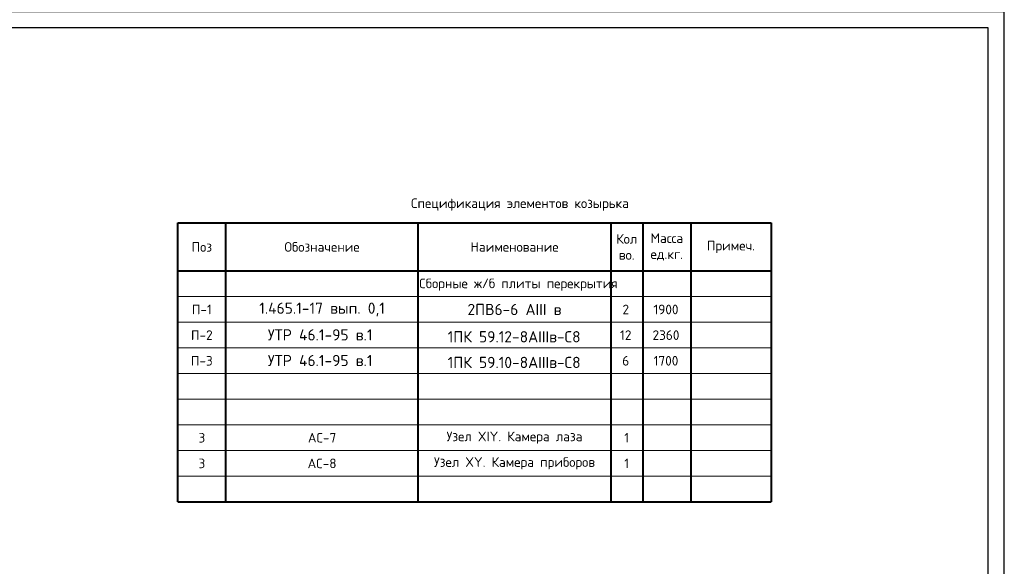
# Model space of a CAD drawing. Header units: millimetres. Extents: x -3143211 to -2549809, y 1060331 to 1341741.
# Tile 105 of 141: x -3028602 to -2997897, y 1227508 to 1244555. Entities that reach past the tile are written whole.
import ezdxf

# ---------------------------------------------------------------- set-up
doc = ezdxf.new("R2010")
doc.units = ezdxf.units.MM
doc.layers.add('0 @ 1', color=7, linetype='Continuous')
doc.styles.get("Standard").update_dxf_attribs({"font": 'isocpeui.ttf'})
doc.styles.add('ValeraTextStyle', font='isocpeur.ttf')

msp = doc.modelspace()

# ---------------------------------------------------------------- linework, layer by layer
at = {"color": 0}
msp.add_line((-2997896.73173, 1202804.62022), (-2997896.73173, 1244804.62022), dxfattribs=at)
at = {"color": 0, "lineweight": 40, "ltscale": 25}
for p, q in [((-3023671.9014, 1229517.8704), (-3023671.9014, 1238217.8704)), ((-3023671.9014, 1238217.8704), (-3005171.9014, 1238217.8704)), ((-3022171.9014, 1229517.8704), (-3022171.9014, 1238217.8704)), ((-3016171.9014, 1229517.8704), (-3016171.9014, 1238217.8704)), ((-3010171.9014, 1238217.8704), (-3010171.9014, 1229517.8704)), ((-3009171.9014, 1238217.8704), (-3009171.9014, 1229517.8704)), ((-3007671.9014, 1238217.8704), (-3007671.9014, 1229517.8704)), ((-3005171.9014, 1238217.8704), (-3005171.9014, 1229517.8704)), ((-3023671.9014, 1236717.8704), (-3005171.9014, 1236717.8704)), ((-3023671.9014, 1229517.8704), (-3005171.9014, 1229517.8704))]:
    msp.add_line(p, q, dxfattribs=at)
at = {"color": 0, "lineweight": 0, "ltscale": 25}
for p, q in [((-3023671.9014, 1235917.8704), (-3005171.9014, 1235917.8704)), ((-3023671.9014, 1235117.8704), (-3005171.9014, 1235117.8704)), ((-3023671.9014, 1234317.8704), (-3005171.9014, 1234317.8704)), ((-3023671.9014, 1233517.8704), (-3005171.9014, 1233517.8704)), ((-3016171.9014, 1233517.8704), (-3005171.9014, 1233517.8704)), ((-3023671.9014, 1232717.8704), (-3005171.9014, 1232717.8704)), ((-3023671.9014, 1231917.8704), (-3005171.9014, 1231917.8704)), ((-3023671.9014, 1231117.8704), (-3005171.9014, 1231117.8704)), ((-3023671.9014, 1230317.8704), (-3005171.9014, 1230317.8704))]:
    msp.add_line(p, q, dxfattribs=at)
at = {"color": 0}
for points in [[(-3057296.73173, 1202804.62022), (-2997896.73173, 1202804.62022), (-2997896.73173, 1244804.62022), (-3057296.73173, 1244804.62022)], [(-3055296.73173, 1203304.62022), (-2998396.73173, 1203304.62022), (-2998396.73173, 1244304.62022), (-3055296.73173, 1244304.62022)]]:
    msp.add_lwpolyline(points, close=True, dxfattribs=at)

# ---------------------------------------------------------------- texts
for s, insert, char_height, width, attachment_point in [('\\pt5.949;{\\fISOCPEUR|b0|i0|c204|p34;Спецификация элементов козырька}', (-3016396.42003, 1238980.02944), 300, 6708, 1), ('\\pt5.949;{\\fISOCPEUR|b0|i0|c204|p34;Кол\\Pво.}', (-3009671.9014, 1237467.8704), 300, 1000, 5), ('\\pt5.949;{\\fISOCPEUR|b0|i0|c204|p34;Масса\\Pед.кг.}', (-3008421.9014, 1237467.8704), 300, 1500, 5), ('{\\fISOCPEUR|b0|i0|c204|p34;Поз}', (-3022921.9014, 1237467.8704), 300, 1500, 5), ('{\\fISOCPEUR|b0|i0|c204|p34;Обозначение}', (-3019171.9014, 1237467.8704), 300, 6000, 5), ('\\pt6.801;{\\fISOCPEUR|b0|i0|c204|p34;Наименование}', (-3013171.9014, 1237467.8704), 300, 6000, 5), ('\\pt5.949;{\\fISOCPEUR|b0|i0|c204|p34;Примеч.}', (-3006421.9014, 1237467.8704), 300, 2500, 5), ('\\pt5.949;{\\fISOCPEUR|b0|i0|c204|p34;П-1}', (-3022921.9014, 1235517.8704), 300, 1500, 5), ('\\pt7.9345;{\\fISOCPEUR|b0|i0|c204|p34;1.465.1-17 вып. 0,1}', (-3019171.9014, 1235517.8704), 350, 6000, 5), ('\\pt5.95;{\\fISOCPEUR|b0|i0|c204|p34;2ПВ6-6 AIII в}', (-3013171.9014, 1235517.8704), 350, 6000, 5), ('\\pt6.801;{\\fISOCPEUR|b0|i0|c204|p34;2}', (-3009701.97837, 1235517.8704), 300, 1000, 5), ('\\pt6.801;{\\fISOCPEUR|b0|i0|c204|p34;1900}', (-3008447.61221, 1235517.8704), 300, 1500, 5), ('\\pt5.949;{\\fISOCPEUR|b0|i0|c204|p34;П-2}', (-3022921.9014, 1234717.8704), 300, 1500, 5), ('\\pt6.801;{\\fISOCPEUR|b0|i0|c204|p34;12}', (-3009701.97837, 1234717.8704), 300, 1000, 5), ('\\pt6.801;{\\fISOCPEUR|b0|i0|c204|p34;2360}', (-3008447.61221, 1234717.8704), 300, 1500, 5), ('\\pt5.949;{\\fISOCPEUR|b0|i0|c204|p34;П-3}', (-3022921.9014, 1233917.8704), 300, 1500, 5), ('\\pt6.801;{\\fISOCPEUR|b0|i0|c204|p34;6}', (-3009701.97837, 1233917.8704), 300, 1000, 5), ('\\pt6.801;{\\fISOCPEUR|b0|i0|c204|p34;1700}', (-3008447.61221, 1233917.8704), 300, 1500, 5), ('\\pt5.949;{\\fISOCPEUR|b0|i0|c204|p34;3}', (-3022921.9014, 1231517.8704), 300, 183, 5), ('\\pt6.801;{\\fISOCPEUR|b0|i0|c204|p34;АС-7}', (-3019171.9014, 1231517.8704), 300, 873, 5), ('\\pt5.1;{\\fISOCPEUR|b0|i0|c204|p34;Узел XIY. Камера лаза}', (-3013171.9014, 1231517.8704), 300, 6000, 5), ('\\pt6.801;{\\fISOCPEUR|b0|i0|c204|p34;1}', (-3009671.9014, 1231517.8704), 300, 1000, 5), ('\\pt5.949;{\\fISOCPEUR|b0|i0|c204|p34;3}', (-3022921.9014, 1230717.8704), 300, 1500, 5), ('\\pt6.801;{\\fISOCPEUR|b0|i0|c204|p34;АС-8}', (-3019171.9014, 1230717.8704), 300, 873, 5), ('\\pt5.1;{\\fISOCPEUR|b0|i0|c204|p34;Узел XY. Камера приборов}', (-3013171.9014, 1230717.8704), 300, 6000, 5), ('\\pt6.801;{\\fISOCPEUR|b0|i0|c204|p34;1}', (-3009671.9014, 1230717.8704), 300, 1000, 5)]:
    msp.add_mtext(s, dxfattribs=dict(at, insert=insert, char_height=char_height, width=width, attachment_point=attachment_point))
at = {"color": 1, "insert": (-3013047.49843, 1236290.06397), "char_height": 300, "width": 7000, "attachment_point": 5}
msp.add_mtext('\\pt6.801;{\\fISOCPEUR|b0|i0|c204|p34;\\C256;Сборные ж/б плиты перекрытия}', dxfattribs=at)
at = {"layer": '0 @ 1', "char_height": 350, "style": 'ValeraTextStyle'}
for s, insert, width, attachment_point in [('УТР 46.1-95 в.1', (-3019230.59817, 1234901.22518), 4108.8034828, 2), ('1ПК 59.12-8АIIIв-С8', (-3015255.69331, 1234841.79343), 11024.9252192, 1), ('УТР 46.1-95 в.1', (-3019230.59817, 1234101.22518), 4108.8034828, 2), ('1ПК 59.10-8АIIIв-С8', (-3015255.69331, 1234041.79343), 11024.9252192, 1)]:
    msp.add_mtext(s, dxfattribs=dict(at, insert=insert, width=width, attachment_point=attachment_point))

doc.saveas('drawing.dxf')
